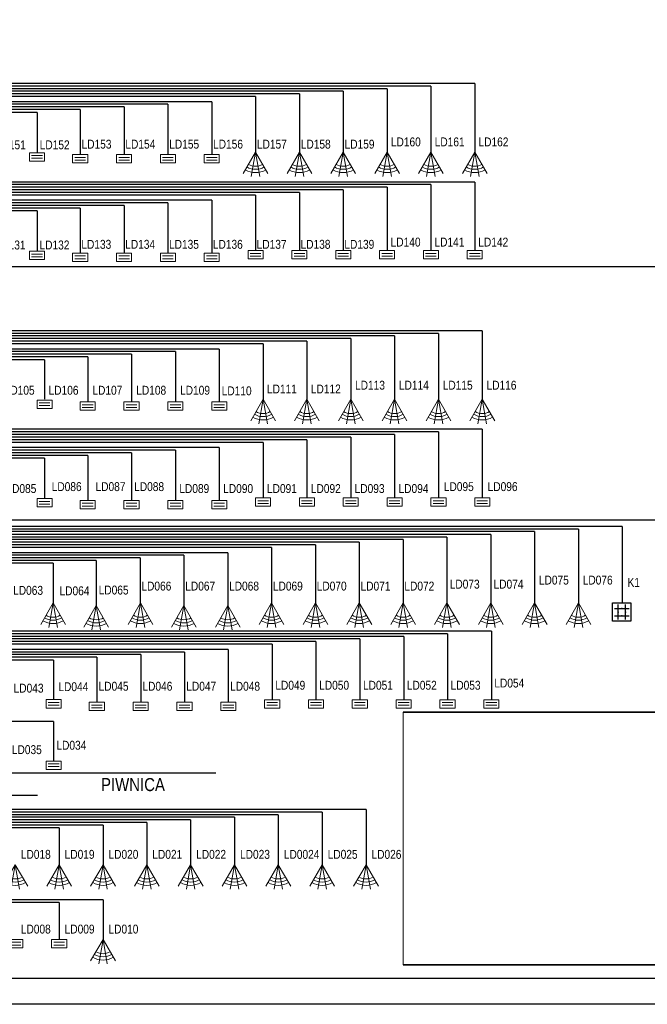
# Model space of a CAD drawing. Header units: millimetres. Extents: x 1248 to 141478, y 154 to 29888.
# Tile 2 of 8: x 17104 to 29133, y 188 to 19059. Entities that reach past the tile are written whole.
import ezdxf

# ---------------------------------------------------------------- set-up
doc = ezdxf.new("R2010")
doc.units = ezdxf.units.MM
doc.header["$XCLIPFRAME"] = 2
for name, color, linetype, lineweight in [('!!!SSWiN', 6, 'Continuous', 18), ('_k opis_Nr_Pióra__8', 7, 'Continuous', 9), ('arch tabela_Nr_Pióra__100', 7, 'Continuous', 20), ('CP_LINENORM', 251, 'Continuous', 25)]:
    doc.layers.add(name, color=color, linetype=linetype, lineweight=lineweight)
for name, color, linetype in [('# teletechnika', 102, 'Continuous'), ('ADT KD', 3, 'Continuous'), ('ADT SSWiN', 3, 'Continuous')]:
    doc.layers.add(name, color=color, linetype=linetype)
doc.styles.add('GENERATED_STYLE_6', font='ARIALN.TTF')
doc.styles.get("Standard").update_dxf_attribs({"font": 'arial.ttf'})
doc.styles.add('tahoma', font='ARIALN.TTF')
picture_1 = doc.add_image_def('image1.tif', size_in_pixel=(2126, 2126))

# ---------------------------------------------------------------- blocks, each defined once
blk = doc.blocks.new('Klawiatura')
at = {"layer": 'ADT SSWiN'}
for p, q in [((6.6, 49), (63.4, 49)), ((21, 6.6), (21, 63.4)), ((49, 6.6), (49, 63.4)), ((6.6, 21), (63.4, 21))]:
    blk.add_line(p, q, dxfattribs=at)
blk.add_lwpolyline([(0, 70), (70, 70), (70, 0), (0, 0)], close=True, dxfattribs=at)
for p in [(35, 49), (21, 35), (35, 21), (49, 35)]:
    blk.add_point(p, dxfattribs=at)
blk.add_attdef('ADRES', (139.7, 26.8), '', height=22.5, dxfattribs=at)
blk = doc.blocks.new('Czujka_magnet_SSWiN')
for p, q in [((72.4, 60.1), (-72.4, 60.1)), ((-72.4, 60.1), (-72.4, -20)), ((-51.6, 33.4), (51.6, 33.4)), ((-51.6, 6.7), (51.6, 6.7)), ((72.4, -20), (72.4, 60.1)), ((-72.4, -20), (72.4, -20))]:
    blk.add_line(p, q)
blk.add_attdef('ADRES', (139.7, -11.3), '', height=22.5)
blk = doc.blocks.new('Czujka_PIR+AM')
for q in [(82.3, 47.5), (93.6, 16.5), (82.3, -47.5), (93.6, -16.5)]:
    blk.add_line((0, 0), q)
for radius in [79, 54.6, 66.3]:
    blk.add_arc((0, 0), radius, 330, 30)
blk.add_attdef('ADRES', (135.7, -10.4), '', height=22.5)

msp = doc.modelspace()

# ---------------------------------------------------------------- linework, layer by layer
at = {"layer": '!!!SSWiN', "linetype": 'Continuous', "lineweight": -3}
msp.add_line((10460, 4196, 13), (17448, 4196, 13), dxfattribs=at)
at = {"color": 7, "linetype": 'Continuous', "lineweight": 35}
for p, q in [((24454, 5790), (42454, 5790)), ((25230, 5790), (42186, 5790)), ((24454, 945), (42454, 945))]:
    msp.add_line(p, q, dxfattribs=at)
at = {"layer": 'ADT KD'}
for p, q in [((17430, 17837, 13), (9289, 17837, 13)), ((17330, 17787, 13), (9289, 17787, 13)), ((25347, 17837, 13), (17205, 17837, 13)), ((24507, 17787, 13), (17205, 17787, 13)), ((25826, 17837, 13), (17684, 17837, 13)), ((24986, 17787, 13), (17684, 17787, 13)), ((24986, 17787, 13), (24986, 16523, 13)), ((25826, 17837, 13), (25826, 16523, 13)), ((17550, 17737, 13), (9289, 17737, 13)), ((18050, 17687, 13), (9289, 17687, 13)), ((17490, 17637, 13), (9289, 17637, 13)), ((17870, 17587, 13), (9289, 17587, 13)), ((23667, 17737, 13), (17205, 17737, 13)), ((22826, 17687, 13), (17205, 17687, 13)), ((21986, 17637, 13), (17205, 17637, 13)), ((21146, 17587, 13), (17205, 17587, 13)), ((24146, 17737, 13), (17684, 17737, 13)), ((23305, 17687, 13), (17684, 17687, 13)), ((22465, 17637, 13), (17684, 17637, 13)), ((21625, 17587, 13), (17684, 17587, 13)), ((21625, 17587, 13), (21625, 16778, 13)), ((22465, 17637, 13), (22465, 16928, 13)), ((23305, 17687, 13), (23305, 16928, 13)), ((24146, 17737, 13), (24146, 16523, 13)), ((17509, 17487, 13), (9289, 17487, 13)), ((17569, 17437, 13), (9289, 17437, 13)), ((17329, 17387, 13), (9289, 17387, 13)), ((20306, 17487, 13), (17205, 17487, 13)), ((19466, 17437, 13), (17205, 17437, 13)), ((18626, 17387, 13), (17205, 17387, 13)), ((20785, 17487, 13), (17684, 17487, 13)), ((19945, 17437, 13), (17684, 17437, 13)), ((19105, 17387, 13), (17684, 17387, 13)), ((19105, 17387, 13), (19105, 16473, 13)), ((19945, 17437, 13), (19945, 16473, 13)), ((20785, 17487, 13), (20785, 16778, 13)), ((17769, 17337, 13), (9289, 17337, 13)), ((17437, 17283, 13), (9295, 17283, 13)), ((17785, 17337, 13), (17205, 17337, 13)), ((17437, 17283, 13), (17437, 16523, 13)), ((18264, 17337, 13), (17684, 17337, 13)), ((18264, 17337, 13), (18264, 16473, 13)), ((21625, 17033, 13), (21625, 16523, 13)), ((22465, 17083, 13), (22465, 16523, 13)), ((23305, 17133, 13), (23305, 16523, 13)), ((20785, 16933, 13), (20785, 16473, 13)), ((17430, 15948, 13), (9289, 15948, 13)), ((17330, 15898, 13), (9289, 15898, 13)), ((25347, 15948, 13), (17205, 15948, 13)), ((24507, 15898, 13), (17205, 15898, 13)), ((25826, 15948, 13), (17684, 15948, 13)), ((24986, 15898, 13), (17684, 15898, 13)), ((24986, 15898, 13), (24986, 14635, 13)), ((25826, 15948, 13), (25826, 14635, 13)), ((17550, 15848, 13), (9289, 15848, 13)), ((18050, 15798, 13), (9289, 15798, 13)), ((17490, 15748, 13), (9289, 15748, 13)), ((17870, 15698, 13), (9289, 15698, 13)), ((23667, 15848, 13), (17205, 15848, 13)), ((22826, 15798, 13), (17205, 15798, 13)), ((21986, 15748, 13), (17205, 15748, 13)), ((21146, 15698, 13), (17205, 15698, 13)), ((24146, 15848, 13), (17684, 15848, 13)), ((23305, 15798, 13), (17684, 15798, 13)), ((22465, 15748, 13), (17684, 15748, 13)), ((21625, 15698, 13), (17684, 15698, 13)), ((21625, 15698, 13), (21625, 14889, 13)), ((22465, 15748, 13), (22465, 15039, 13)), ((23305, 15798, 13), (23305, 15039, 13)), ((24146, 15848, 13), (24146, 14635, 13)), ((17509, 15598, 13), (9289, 15598, 13)), ((17569, 15548, 13), (9289, 15548, 13)), ((17329, 15498, 13), (9289, 15498, 13)), ((20306, 15598, 13), (17205, 15598, 13)), ((19466, 15548, 13), (17205, 15548, 13)), ((18626, 15498, 13), (17205, 15498, 13)), ((20785, 15598, 13), (17684, 15598, 13)), ((19945, 15548, 13), (17684, 15548, 13)), ((19105, 15498, 13), (17684, 15498, 13)), ((19105, 15498, 13), (19105, 14585, 13)), ((19945, 15548, 13), (19945, 14585, 13)), ((20785, 15598, 13), (20785, 14889, 13)), ((17769, 15448, 13), (9289, 15448, 13)), ((17437, 15394, 13), (9295, 15394, 13)), ((17785, 15448, 13), (17205, 15448, 13)), ((17437, 15394, 13), (17437, 14635, 13)), ((18264, 15448, 13), (17684, 15448, 13)), ((18264, 15448, 13), (18264, 14585, 13)), ((21625, 15144, 13), (21625, 14635, 13)), ((22465, 15194, 13), (22465, 14635, 13)), ((23305, 15244, 13), (23305, 14635, 13)), ((20785, 15044, 13), (20785, 14585, 13)), ((17574, 13097, 13), (9433, 13097, 13)), ((17474, 13047, 13), (9433, 13047, 13)), ((25491, 13097, 13), (17349, 13097, 13)), ((24651, 13047, 13), (17349, 13047, 13)), ((25970, 13097, 13), (17828, 13097, 13)), ((25130, 13047, 13), (17828, 13047, 13)), ((25130, 13047, 13), (25130, 11783, 13)), ((25970, 13097, 13), (25970, 11783, 13)), ((17694, 12997, 13), (9433, 12997, 13)), ((18194, 12947, 13), (9433, 12947, 13)), ((17634, 12897, 13), (9433, 12897, 13)), ((18013, 12847, 13), (9433, 12847, 13)), ((23811, 12997, 13), (17349, 12997, 13)), ((22970, 12947, 13), (17349, 12947, 13)), ((22130, 12897, 13), (17349, 12897, 13)), ((21290, 12847, 13), (17349, 12847, 13)), ((24289, 12997, 13), (17828, 12997, 13)), ((23449, 12947, 13), (17828, 12947, 13)), ((22609, 12897, 13), (17828, 12897, 13)), ((21769, 12847, 13), (17828, 12847, 13)), ((21769, 12847, 13), (21769, 12038, 13)), ((22609, 12897, 13), (22609, 12188, 13)), ((23449, 12947, 13), (23449, 12188, 13)), ((24289, 12997, 13), (24289, 11783, 13)), ((17653, 12747, 13), (9433, 12747, 13)), ((17713, 12697, 13), (9433, 12697, 13)), ((17473, 12647, 13), (9433, 12647, 13)), ((20450, 12747, 13), (17349, 12747, 13)), ((19610, 12697, 13), (17349, 12697, 13)), ((18770, 12647, 13), (17349, 12647, 13)), ((20929, 12747, 13), (17828, 12747, 13)), ((20089, 12697, 13), (17828, 12697, 13)), ((19248, 12647, 13), (17828, 12647, 13)), ((19248, 12647, 13), (19248, 11733, 13)), ((20089, 12697, 13), (20089, 11733, 13)), ((20929, 12747, 13), (20929, 12038, 13)), ((17913, 12597, 13), (9433, 12597, 13)), ((17581, 12543, 13), (9439, 12543, 13)), ((17929, 12597, 13), (17349, 12597, 13)), ((17581, 12543, 13), (17581, 11783, 13)), ((18408, 12597, 13), (17828, 12597, 13)), ((18408, 12597, 13), (18408, 11733, 13)), ((21769, 12293, 13), (21769, 11783, 13)), ((22609, 12343, 13), (22609, 11783, 13)), ((23449, 12393, 13), (23449, 11783, 13)), ((20929, 12193, 13), (20929, 11733, 13)), ((17574, 11208, 13), (9433, 11208, 13)), ((17474, 11158, 13), (9433, 11158, 13)), ((25491, 11208, 13), (17349, 11208, 13)), ((24651, 11158, 13), (17349, 11158, 13)), ((25970, 11208, 13), (17828, 11208, 13)), ((25130, 11158, 13), (17828, 11158, 13)), ((25130, 11158, 13), (25130, 9895, 13)), ((25970, 11208, 13), (25970, 9895, 13)), ((17694, 11108, 13), (9433, 11108, 13)), ((18194, 11058, 13), (9433, 11058, 13)), ((17634, 11008, 13), (9433, 11008, 13)), ((18013, 10958, 13), (9433, 10958, 13)), ((23811, 11108, 13), (17349, 11108, 13)), ((22970, 11058, 13), (17349, 11058, 13)), ((22130, 11008, 13), (17349, 11008, 13)), ((21290, 10958, 13), (17349, 10958, 13)), ((24289, 11108, 13), (17828, 11108, 13)), ((23449, 11058, 13), (17828, 11058, 13)), ((22609, 11008, 13), (17828, 11008, 13)), ((21769, 10958, 13), (17828, 10958, 13)), ((21769, 10958, 13), (21769, 10149, 13)), ((22609, 11008, 13), (22609, 10299, 13)), ((23449, 11058, 13), (23449, 10299, 13)), ((24289, 11108, 13), (24289, 9895, 13)), ((17653, 10858, 13), (9433, 10858, 13)), ((17713, 10808, 13), (9433, 10808, 13)), ((17473, 10758, 13), (9433, 10758, 13)), ((20450, 10858, 13), (17349, 10858, 13)), ((19610, 10808, 13), (17349, 10808, 13)), ((18770, 10758, 13), (17349, 10758, 13)), ((20929, 10858, 13), (17828, 10858, 13)), ((20089, 10808, 13), (17828, 10808, 13)), ((19248, 10758, 13), (17828, 10758, 13)), ((19248, 10758, 13), (19248, 9845, 13)), ((20089, 10808, 13), (20089, 9845, 13)), ((20929, 10858, 13), (20929, 10149, 13)), ((17913, 10708, 13), (9433, 10708, 13)), ((17581, 10654, 13), (9439, 10654, 13)), ((17929, 10708, 13), (17349, 10708, 13)), ((17581, 10654, 13), (17581, 9895, 13)), ((18408, 10708, 13), (17828, 10708, 13)), ((18408, 10708, 13), (18408, 9845, 13)), ((21769, 10404, 13), (21769, 9895, 13)), ((22609, 10454, 13), (22609, 9895, 13)), ((23449, 10504, 13), (23449, 9895, 13)), ((20929, 10304, 13), (20929, 9845, 13)), ((17738, 9347, 13), (9607, 9347, 13)), ((17637, 9297, 13), (9607, 9297, 13)), ((17857, 9247, 13), (9607, 9247, 13)), ((25654, 9347, 13), (17512, 9347, 13)), ((24814, 9297, 13), (17512, 9297, 13)), ((23974, 9247, 13), (17512, 9247, 13)), ((28654, 9347, 13), (17991, 9347, 13)), ((27813, 9297, 13), (17991, 9297, 13)), ((26973, 9247, 13), (17991, 9247, 13)), ((26973, 9247, 13), (26973, 7881, 13)), ((27813, 9297, 13), (27813, 7881, 13)), ((28654, 9347, 13), (28654, 7881, 13)), ((17738, 9194, 13), (9607, 9194, 13)), ((17637, 9144, 13), (9607, 9144, 13)), ((17857, 9094, 13), (9608, 9094, 13)), ((25654, 9194, 13), (17512, 9194, 13)), ((24814, 9144, 13), (17512, 9144, 13)), ((23974, 9094, 13), (17512, 9094, 13)), ((26133, 9194, 13), (17991, 9194, 13)), ((25293, 9144, 13), (17991, 9144, 13)), ((24453, 9094, 13), (17991, 9094, 13)), ((24453, 9094, 13), (24453, 7881, 13)), ((25293, 9144, 13), (25293, 7881, 13)), ((26133, 9194, 13), (26133, 7881, 13)), ((18357, 9044, 13), (9608, 9044, 13)), ((17797, 8994, 13), (9608, 8994, 13)), ((18177, 8944, 13), (9608, 8944, 13)), ((23134, 9044, 13), (17512, 9044, 13)), ((22294, 8994, 13), (17512, 8994, 13)), ((21453, 8944, 13), (17512, 8944, 13)), ((23613, 9044, 13), (17991, 9044, 13)), ((22772, 8994, 13), (17991, 8994, 13)), ((21932, 8944, 13), (17991, 8944, 13)), ((21932, 8944, 13), (21932, 8135, 13)), ((22772, 8994, 13), (22772, 8285, 13)), ((23613, 9044, 13), (23613, 8285, 13)), ((17817, 8844, 13), (9608, 8844, 13)), ((17876, 8794, 13), (9608, 8794, 13)), ((17636, 8744, 13), (9608, 8744, 13)), ((18076, 8694, 13), (9608, 8694, 13)), ((20613, 8844, 13), (17512, 8844, 13)), ((19773, 8794, 13), (17512, 8794, 13)), ((18933, 8744, 13), (17512, 8744, 13)), ((21092, 8844, 13), (17991, 8844, 13)), ((20252, 8794, 13), (17991, 8794, 13)), ((19412, 8744, 13), (17991, 8744, 13)), ((18572, 8694, 13), (17991, 8694, 13)), ((18572, 8694, 13), (18572, 7831, 13)), ((19412, 8744, 13), (19412, 7831, 13)), ((20252, 8794, 13), (20252, 7831, 13)), ((21092, 8844, 13), (21092, 8135, 13)), ((17744, 8640, 13), (9608, 8640, 13)), ((17744, 8640, 13), (17744, 7881, 13)), ((21932, 8390, 13), (21932, 7881, 13)), ((22772, 8440, 13), (22772, 7881, 13)), ((23613, 8490, 13), (23613, 7881, 13)), ((21092, 8290, 13), (21092, 7831, 13)), ((17748, 7340, 13), (9607, 7340, 13)), ((17648, 7290, 13), (9607, 7290, 13)), ((17868, 7240, 13), (9607, 7240, 13)), ((18368, 7190, 13), (9607, 7190, 13)), ((25665, 7340, 13), (17523, 7340, 13)), ((24825, 7290, 13), (17523, 7290, 13)), ((23985, 7240, 13), (17523, 7240, 13)), ((23144, 7190, 13), (17523, 7190, 13)), ((26144, 7340, 13), (18002, 7340, 13)), ((25304, 7290, 13), (18002, 7290, 13)), ((24464, 7240, 13), (18002, 7240, 13)), ((23623, 7190, 13), (18002, 7190, 13)), ((23623, 7190, 13), (23623, 6431, 13)), ((24464, 7240, 13), (24464, 6027, 13)), ((25304, 7290, 13), (25304, 6027, 13)), ((26144, 7340, 13), (26144, 6027, 13)), ((17808, 7140, 13), (9607, 7140, 13)), ((18187, 7090, 13), (9607, 7090, 13)), ((17827, 6990, 13), (9607, 6990, 13)), ((22304, 7140, 13), (17523, 7140, 13)), ((21464, 7090, 13), (17523, 7090, 13)), ((20624, 6990, 13), (17523, 6990, 13)), ((22783, 7140, 13), (18002, 7140, 13)), ((21943, 7090, 13), (18002, 7090, 13)), ((21103, 6990, 13), (18002, 6990, 13)), ((21103, 6990, 13), (21103, 6281, 13)), ((21943, 7090, 13), (21943, 6281, 13)), ((22783, 7140, 13), (22783, 6431, 13)), ((17887, 6940, 13), (9607, 6940, 13)), ((17647, 6890, 13), (9607, 6890, 13)), ((18087, 6840, 13), (9607, 6840, 13)), ((19784, 6940, 13), (17523, 6940, 13)), ((18944, 6890, 13), (17523, 6890, 13)), ((18103, 6840, 13), (17523, 6840, 13)), ((20263, 6940, 13), (18002, 6940, 13)), ((19423, 6890, 13), (18002, 6890, 13)), ((18582, 6840, 13), (18002, 6840, 13)), ((18582, 6840, 13), (18582, 5977, 13)), ((19423, 6890, 13), (19423, 5977, 13)), ((20263, 6940, 13), (20263, 5977, 13)), ((17755, 6786, 13), (9613, 6786, 13)), ((17755, 6786, 13), (17755, 6027, 13)), ((23623, 6636, 13), (23623, 6027, 13)), ((21103, 6436, 13), (21103, 5977, 13)), ((21943, 6536, 13), (21943, 6027, 13)), ((22783, 6586, 13), (22783, 6027, 13)), ((17755, 5609, 13), (9613, 5609, 13)), ((17755, 5609, 13), (17755, 4850, 13)), ((23742, 3922, 13), (10559, 3922, 13)), ((22902, 3872, 13), (10559, 3872, 13)), ((22061, 3822, 13), (10559, 3822, 13)), ((22061, 3822, 13), (22061, 2863, 13)), ((22902, 3872, 13), (22902, 2863, 13)), ((23742, 3922, 13), (23742, 2863, 13)), ((21221, 3772, 13), (10559, 3772, 13)), ((20381, 3722, 13), (10559, 3722, 13)), ((19541, 3672, 13), (10559, 3672, 13)), ((18701, 3622, 13), (10559, 3622, 13)), ((18701, 3622, 13), (18701, 2863, 13)), ((19541, 3672, 13), (19541, 2863, 13)), ((20381, 3722, 13), (20381, 2863, 13)), ((21221, 3772, 13), (21221, 2863, 13)), ((17861, 3572, 13), (10559, 3572, 13)), ((17861, 3572, 13), (17861, 2863, 13)), ((18701, 3422, 13), (18701, 2863, 13)), ((18701, 2190, 13), (10559, 2190, 13)), ((17861, 2140, 13), (10559, 2140, 13)), ((17861, 2140, 13), (17861, 1431, 13)), ((18701, 2190, 13), (18701, 1431, 13))]:
    msp.add_line(p, q, dxfattribs=at)
at = {"layer": 'ADT KD', "color": 8}
for p, q in [((3151, 14328, 13), (32462, 14328, 13)), ((3066, 9474, 13), (31762, 9474, 13)), ((3066, 4627, 13), (20862, 4627, 13))]:
    msp.add_line(p, q, dxfattribs=at)
at = {"layer": 'CP_LINENORM', "linetype": 'Continuous'}
msp.add_line((43248, 188, 13), (1248, 188, 13), dxfattribs=at)
at = {"layer": 'CP_LINENORM', "elevation": 13}
msp.add_lwpolyline([(2748, 688), (42748, 688), (42748, 29388), (2748, 29388)], close=True, dxfattribs=at)

# ---------------------------------------------------------------- block references
at = {"layer": '!!!SSWiN'}
for name, p, xscale, yscale, zscale, rotation in [('Czujka_magnet_SSWiN', (17437, 16389, 13), 2, 2, 2, 360), ('Czujka_magnet_SSWiN', (18264, 16353, 13), 2, 2, 2, 360), ('Czujka_magnet_SSWiN', (19105, 16353, 13), 2, 2, 2, 360), ('Czujka_magnet_SSWiN', (19945, 16353, 13), 2, 2, 2, 360), ('Czujka_magnet_SSWiN', (20785, 16353, 13), 2, 2, 2, 360), ('Czujka_PIR+AM', (21625, 16523, 13), 4.999999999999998, 4.999999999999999, 5.000000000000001, 270), ('Czujka_PIR+AM', (22465, 16523, 13), 4.999999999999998, 4.999999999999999, 5.000000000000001, 270), ('Czujka_PIR+AM', (23305, 16523, 13), 4.999999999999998, 4.999999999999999, 5.000000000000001, 270), ('Czujka_PIR+AM', (24146, 16523, 13), 4.999999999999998, 4.999999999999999, 5.000000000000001, 270), ('Czujka_PIR+AM', (24986, 16523, 13), 4.999999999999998, 4.999999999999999, 5.000000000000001, 270), ('Czujka_PIR+AM', (25826, 16523, 13), 4.999999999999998, 4.999999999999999, 5.000000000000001, 270), ('Czujka_magnet_SSWiN', (17437, 14501, 13), 2, 2, 2, 360), ('Czujka_magnet_SSWiN', (18264, 14464, 13), 2, 2, 2, 360), ('Czujka_magnet_SSWiN', (19105, 14464, 13), 2, 2, 2, 360), ('Czujka_magnet_SSWiN', (19945, 14464, 13), 2, 2, 2, 360), ('Czujka_magnet_SSWiN', (20785, 14464, 13), 2, 2, 2, 360), ('Czujka_magnet_SSWiN', (21625, 14514, 13), 2, 2, 2, 360), ('Czujka_magnet_SSWiN', (22465, 14514, 13), 2, 2, 2, 360), ('Czujka_magnet_SSWiN', (23305, 14514, 13), 2, 2, 2, 360), ('Czujka_magnet_SSWiN', (24146, 14514, 13), 2, 2, 2, 360), ('Czujka_magnet_SSWiN', (24986, 14514, 13), 2, 2, 2, 360), ('Czujka_magnet_SSWiN', (25826, 14514, 13), 2, 2, 2, 360), ('Czujka_magnet_SSWiN', (17581, 11649, 13), 2, 2, 2, 360), ('Czujka_magnet_SSWiN', (18408, 11613, 13), 2, 2, 2, 360), ('Czujka_magnet_SSWiN', (19248, 11613, 13), 2, 2, 2, 360), ('Czujka_magnet_SSWiN', (20089, 11613, 13), 2, 2, 2, 360), ('Czujka_magnet_SSWiN', (20929, 11613, 13), 2, 2, 2, 360), ('Czujka_PIR+AM', (21769, 11783, 13), 4.999999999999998, 4.999999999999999, 5.000000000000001, 270), ('Czujka_PIR+AM', (22609, 11783, 13), 4.999999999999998, 4.999999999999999, 5.000000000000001, 270), ('Czujka_PIR+AM', (23449, 11783, 13), 4.999999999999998, 4.999999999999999, 5.000000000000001, 270), ('Czujka_PIR+AM', (24289, 11783, 13), 4.999999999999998, 4.999999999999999, 5.000000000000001, 270), ('Czujka_PIR+AM', (25130, 11783, 13), 4.999999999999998, 4.999999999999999, 5.000000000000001, 270), ('Czujka_PIR+AM', (25970, 11783, 13), 4.999999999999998, 4.999999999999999, 5.000000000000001, 270), ('Czujka_magnet_SSWiN', (17581, 9761, 13), 2, 2, 2, 360), ('Czujka_magnet_SSWiN', (18408, 9724, 13), 2, 2, 2, 360), ('Czujka_magnet_SSWiN', (19248, 9724, 13), 2, 2, 2, 360), ('Czujka_magnet_SSWiN', (20089, 9724, 13), 2, 2, 2, 360), ('Czujka_magnet_SSWiN', (20929, 9724, 13), 2, 2, 2, 360), ('Czujka_magnet_SSWiN', (21769, 9774, 13), 2, 2, 2, 360), ('Czujka_magnet_SSWiN', (22609, 9774, 13), 2, 2, 2, 360), ('Czujka_magnet_SSWiN', (23449, 9774, 13), 2, 2, 2, 360), ('Czujka_magnet_SSWiN', (24289, 9774, 13), 2, 2, 2, 360), ('Czujka_magnet_SSWiN', (25130, 9774, 13), 2, 2, 2, 360), ('Czujka_magnet_SSWiN', (25970, 9774, 13), 2, 2, 2, 360), ('Czujka_PIR+AM', (17744, 7881, 13), 4.999999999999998, 4.999999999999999, 5.000000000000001, 270), ('Czujka_PIR+AM', (18572, 7831, 13), 4.999999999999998, 4.999999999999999, 5.000000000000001, 270), ('Czujka_PIR+AM', (19420, 7881, 13), 4.999999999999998, 4.999999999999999, 5.000000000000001, 270), ('Czujka_PIR+AM', (20252, 7831, 13), 4.999999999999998, 4.999999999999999, 5.000000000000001, 270), ('Czujka_PIR+AM', (21092, 7831, 13), 4.999999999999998, 4.999999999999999, 5.000000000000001, 270), ('Czujka_PIR+AM', (21932, 7881, 13), 4.999999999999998, 4.999999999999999, 5.000000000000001, 270), ('Czujka_PIR+AM', (22772, 7881, 13), 4.999999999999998, 4.999999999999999, 5.000000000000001, 270), ('Czujka_PIR+AM', (23613, 7881, 13), 4.999999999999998, 4.999999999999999, 5.000000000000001, 270), ('Czujka_PIR+AM', (24453, 7881, 13), 4.999999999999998, 4.999999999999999, 5.000000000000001, 270), ('Czujka_PIR+AM', (25293, 7881, 13), 4.999999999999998, 4.999999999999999, 5.000000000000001, 270), ('Czujka_PIR+AM', (26133, 7881, 13), 4.999999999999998, 4.999999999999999, 5.000000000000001, 270), ('Czujka_PIR+AM', (26973, 7881, 13), 4.999999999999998, 4.999999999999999, 5.000000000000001, 270), ('Czujka_PIR+AM', (27813, 7881, 13), 4.999999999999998, 4.999999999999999, 5.000000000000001, 270), ('Czujka_magnet_SSWiN', (17755, 5907, 13), 2, 2, 2, 360), ('Czujka_magnet_SSWiN', (18582, 5857, 13), 2, 2, 2, 360), ('Czujka_magnet_SSWiN', (19423, 5857, 13), 2, 2, 2, 360), ('Czujka_magnet_SSWiN', (20263, 5857, 13), 2, 2, 2, 360), ('Czujka_magnet_SSWiN', (21103, 5857, 13), 2, 2, 2, 360), ('Czujka_magnet_SSWiN', (21943, 5906, 13), 2, 2, 2, 360), ('Czujka_magnet_SSWiN', (22783, 5906, 13), 2, 2, 2, 360), ('Czujka_magnet_SSWiN', (23623, 5906, 13), 2, 2, 2, 360), ('Czujka_magnet_SSWiN', (24464, 5906, 13), 2, 2, 2, 360), ('Czujka_magnet_SSWiN', (25304, 5906, 13), 2, 2, 2, 360), ('Czujka_magnet_SSWiN', (26144, 5906, 13), 2, 2, 2, 360), ('Czujka_magnet_SSWiN', (17755, 4730, 13), 2, 2, 2, 360), ('Czujka_PIR+AM', (17020, 2863, 13), 4.999999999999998, 4.999999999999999, 5.000000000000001, 270), ('Czujka_PIR+AM', (17861, 2863, 13), 4.999999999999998, 4.999999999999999, 5.000000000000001, 270), ('Czujka_PIR+AM', (18701, 2863, 13), 4.999999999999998, 4.999999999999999, 5.000000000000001, 270), ('Czujka_PIR+AM', (18701, 2863, 13), 4.999999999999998, 4.999999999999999, 5.000000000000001, 270), ('Czujka_PIR+AM', (19541, 2863, 13), 4.999999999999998, 4.999999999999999, 5.000000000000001, 270), ('Czujka_PIR+AM', (20381, 2863, 13), 4.999999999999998, 4.999999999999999, 5.000000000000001, 270), ('Czujka_PIR+AM', (21221, 2863, 13), 4.999999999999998, 4.999999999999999, 5.000000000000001, 270), ('Czujka_PIR+AM', (22061, 2863, 13), 4.999999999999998, 4.999999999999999, 5.000000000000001, 270), ('Czujka_PIR+AM', (22902, 2863, 13), 4.999999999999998, 4.999999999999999, 5.000000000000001, 270), ('Czujka_PIR+AM', (23742, 2863, 13), 4.999999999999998, 4.999999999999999, 5.000000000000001, 270), ('Czujka_magnet_SSWiN', (17020, 1311, 13), 2, 2, 2, 360), ('Czujka_magnet_SSWiN', (17861, 1311, 13), 2, 2, 2, 360), ('Czujka_PIR+AM', (18701, 1431, 13), 4.999999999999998, 4.999999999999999, 5.000000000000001, 270)]:
    msp.add_blockref(name, p, dxfattribs=dict(at, xscale=xscale, yscale=yscale, zscale=zscale, rotation=rotation))
at = {"layer": '!!!SSWiN', "xscale": 5.000000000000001, "yscale": 5.000000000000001, "zscale": 5.000000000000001}
msp.add_blockref('Klawiatura', (28468, 7531, 13), dxfattribs=at)

# ---------------------------------------------------------------- texts
at = {"layer": '# teletechnika', "style": 'tahoma'}
for s, p in [('LD160', (24218, 16632, 13)), ('LD161', (25058, 16632, 13)), ('LD162', (25898, 16632, 13)), ('LD151', (16648, 16576, 13)), ('LD152', (17488, 16576, 13)), ('LD153', (18290, 16589, 13)), ('LD154', (19130, 16589, 13)), ('LD155', (19970, 16589, 13)), ('LD156', (20810, 16589, 13)), ('LD157', (21651, 16589, 13)), ('LD158', (22491, 16589, 13)), ('LD159', (23331, 16589, 13)), ('LD131', (16644, 14656, 13)), ('LD132', (17484, 14656, 13)), ('LD133', (18286, 14669, 13)), ('LD134', (19126, 14669, 13)), ('LD135', (19966, 14669, 13)), ('LD136', (20806, 14669, 13)), ('LD137', (21646, 14669, 13)), ('LD138', (22487, 14669, 13)), ('LD139', (23327, 14669, 13)), ('LD140', (24214, 14712, 13)), ('LD141', (25054, 14712, 13)), ('LD142', (25894, 14712, 13)), ('LD113', (23531, 11969, 13)), ('LD114', (24372, 11969, 13)), ('LD115', (25212, 11969, 13)), ('LD116', (26052, 11969, 13)), ('LD105', (16817, 11872, 13)), ('LD106', (17658, 11872, 13)), ('LD107', (18498, 11872, 13)), ('LD108', (19338, 11872, 13)), ('LD109', (20178, 11872, 13)), ('LD110', (20976, 11861, 13)), ('LD111', (21844, 11896, 13)), ('LD112', (22684, 11896, 13)), ('LD086', (17718, 10025, 13)), ('LD087', (18558, 10025, 13)), ('LD088', (19298, 10025, 13)), ('LD095', (25233, 10025, 13)), ('LD096', (26073, 10025, 13)), ('LD085', (16850, 9988, 13)), ('LD089', (20164, 9988, 13)), ('LD090', (21004, 9988, 13)), ('LD091', (21844, 9988, 13)), ('LD092', (22684, 9988, 13)), ('LD093', (23524, 9988, 13)), ('LD094', (24365, 9988, 13)), ('LD073', (25346, 8156, 13)), ('LD074', (26186, 8156, 13)), ('LD075', (27055, 8234, 13)), ('LD076', (27895, 8234, 13)), ('K1', (28754, 8189, 13)), ('LD063', (16978, 8037, 13)), ('LD064', (17868, 8028, 13)), ('LD065', (18618, 8043, 13)), ('LD066', (19437, 8119, 13)), ('LD067', (20277, 8119, 13)), ('LD068', (21117, 8119, 13)), ('LD069', (21957, 8119, 13)), ('LD070', (22797, 8119, 13)), ('LD071', (23637, 8119, 13)), ('LD072', (24477, 8119, 13)), ('LD054', (26201, 6260, 13)), ('LD043', (16988, 6163, 13)), ('LD044', (17846, 6190, 13)), ('LD045', (18617, 6199, 13)), ('LD046', (19457, 6199, 13)), ('LD047', (20297, 6199, 13)), ('LD048', (21137, 6199, 13)), ('LD049', (22004, 6218, 13)), ('LD050', (22844, 6218, 13)), ('LD051', (23684, 6218, 13)), ('LD052', (24524, 6218, 13)), ('LD053', (25364, 6218, 13)), ('LD035', (16954, 4984, 13)), ('LD034', (17808, 5068, 13)), ('LD018', (17126, 2977, 13)), ('LD019', (17966, 2977, 13)), ('LD020', (18806, 2977, 13)), ('LD021', (19646, 2977, 13)), ('LD022', (20486, 2977, 13)), ('LD023', (21327, 2977, 13)), ('LD0024', (22167, 2977, 13)), ('LD025', (23007, 2977, 13)), ('LD026', (23847, 2977, 13)), ('LD008', (17126, 1545, 13)), ('LD009', (17966, 1545, 13)), ('LD010', (18806, 1545, 13))]:
    msp.add_text(s, height=169.9, dxfattribs=at).set_placement(p)
at = {"layer": '_k opis_Nr_Pióra__8', "linetype": 'Continuous', "insert": (18663, 4271, 13), "char_height": 250, "width": 2513.11, "attachment_point": 7, "style": 'GENERATED_STYLE_6'}
msp.add_mtext('\\W1;PIWNICA', dxfattribs=at)

# ---------------------------------------------------------------- pictures from other files: only their frames are drawn
at = {"layer": 'arch tabela_Nr_Pióra__100', "linetype": 'Continuous'}
image = msp.add_image(picture_1, insert=(24454, 945), size_in_units=(5000, 5000), dxfattribs=at)
image.set_boundary_path([(-0.5, 65.5), (2059.8, 2125.5)])

doc.saveas('drawing.dxf')
